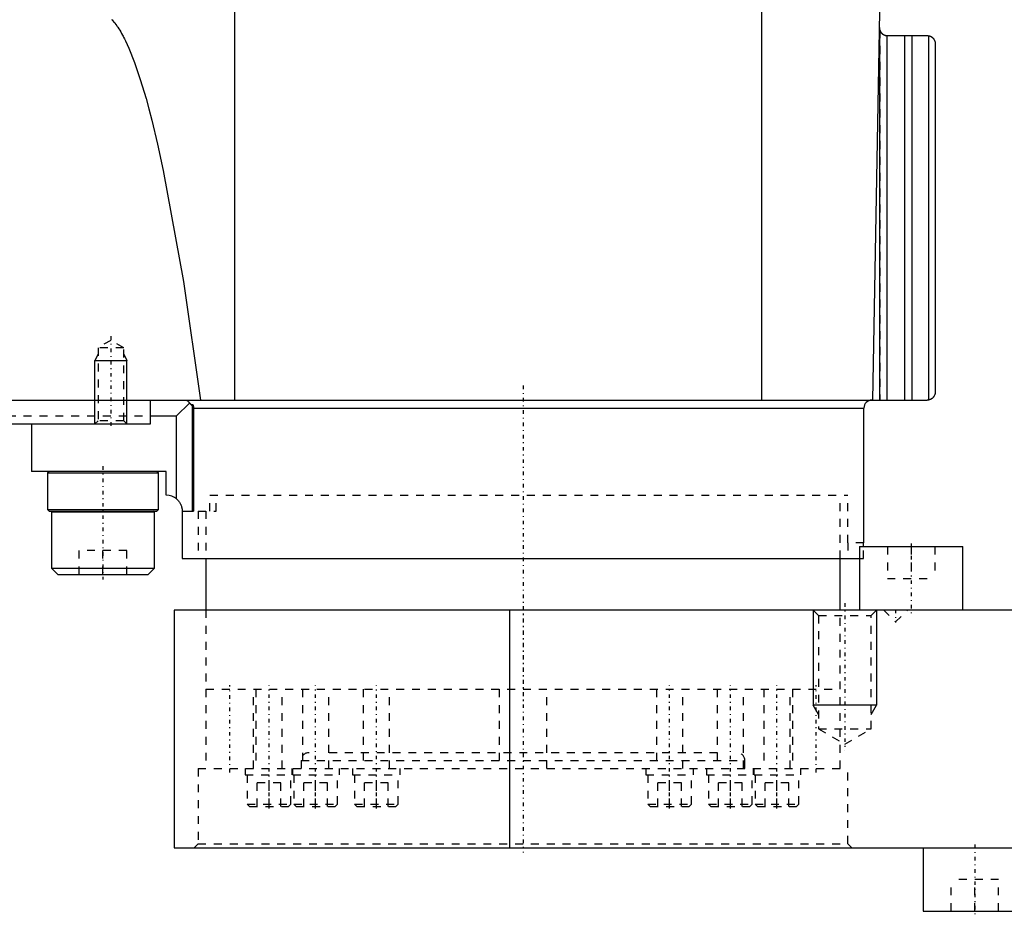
# Model space of a CAD drawing. Extents: x -292 to 171, y -1 to 583.
# Tile 2 of 4: x -184 to -59, y 138 to 251. Entities that reach past the tile are written whole.
import ezdxf

# ---------------------------------------------------------------- set-up
doc = ezdxf.new("R2010")
doc.units = 0
doc.linetypes.add('CENTER', pattern=[1.5, 0.45, -0.5, 0.05, -0.5])
doc.linetypes.add('DASHED', pattern=[2, 1, -1])
for name, color, linetype in [('AM_0', 7, 'CONTINUOUS'), ('AM_10', 7, 'CONTINUOUS'), ('AM_3', 7, 'DASHED'), ('AM_7', 7, 'CENTER')]:
    doc.layers.add(name, color=color, linetype=linetype)

msp = doc.modelspace()

# ---------------------------------------------------------------- linework, layer by layer
at = {"layer": 'AM_0', "color": 7, "linetype": 'CONTINUOUS'}
for p, q in [((-156.35, 202.5), (-156.35, 280.58)), ((-89.87, 202.5), (-89.87, 257.5)), ((-75.86, 202.5), (-75, 251.5)), ((-74.98, 202.5), (-74.98, 249.17)), ((-74.11, 248.5), (-74.11, 202.5)), ((-74.03, 248.5), (-69, 248.5)), ((-71.86, 248.5), (-71.86, 202.5)), ((-70.95, 248.5), (-70.95, 202.5)), ((-68.86, 248.49), (-68.86, 202.51)), ((-68, 247.5), (-68, 203.5)), ((-291.64, 202.5), (-69, 202.5)), ((-167, 199.5), (-167, 202.5)), ((-162.08, 202.12), (-163.7, 200.5)), ((-161.7, 188.5), (-161.7, 201.99)), ((-161.57, 201.5), (-77, 201.5)), ((-161.57, 201.5), (-161.57, 188.5)), ((-77, 184.5), (-77, 201.5)), ((-167, 200.5), (-163.7, 200.5)), ((-163.7, 190.02), (-163.7, 200.5)), ((-291.64, 199.5), (-167, 199.5)), ((-182, 199.5), (-182, 193.5)), ((-165, 193.5), (-182, 193.5)), ((-179.8, 193.5), (-180, 193.3)), ((-180, 193.3), (-180, 188.7)), ((-180, 193.3), (-166, 193.3)), ((-166, 193.3), (-166.2, 193.5)), ((-166, 188.7), (-166, 193.3)), ((-165, 190.5), (-165, 193.5)), ((-180, 188.7), (-179.8, 188.5)), ((-180, 188.7), (-166, 188.7)), ((-179.8, 188.5), (-166.2, 188.5)), ((-179.4, 188.5), (-179.5, 188.4)), ((-179.5, 188.4), (-179.5, 181.3)), ((-179.5, 188.4), (-166.5, 188.4)), ((-166.5, 188.4), (-166.6, 188.5)), ((-166.5, 181.3), (-166.5, 188.4)), ((-166.2, 188.5), (-166, 188.7)), ((-163, 188.5), (-163, 182.5)), ((-163, 188.5), (-161.57, 188.5)), ((-77.53, 184), (-77.53, 176)), ((-77.53, 184), (-64.53, 184)), ((-77.03, 184.5), (-77, 184.5)), ((-77.03, 184), (-77.03, 184.5)), ((-64.53, 176), (-64.53, 184)), ((-163, 182.5), (-77.53, 182.5)), ((-160, 182.5), (-160, 176)), ((-80, 176), (-80, 182.5)), ((-179.5, 181.3), (-178.7, 180.5)), ((-179.5, 181.3), (-166.5, 181.3)), ((-178.7, 180.5), (-167.3, 180.5)), ((-167.3, 180.5), (-166.5, 181.3)), ((-164, 176), (-164, 146)), ((48.5, 176), (-164, 176)), ((-121.65, 146), (-121.65, 176)), ((-164, 146), (48.5, 146)), ((-69.5, 146), (-69.5, 138)), ((-69.5, 138), (-56.5, 138))]:
    msp.add_line(p, q, dxfattribs=at)
for points in [[(-171.91, 250.55, 0), (-171.85, 250.49, 0), (-171.73, 250.35, 0), (-171.61, 250.21, 0), (-171.55, 250.14, 0), (-171.49, 250.06, 0), (-171.37, 249.9, 0), (-171.25, 249.73, 0), (-171.19, 249.64, 0), (-171.13, 249.56, 0), (-171.01, 249.37, 0), (-170.88, 249.18, 0), (-170.76, 248.97, 0), (-170.64, 248.76, 0), (-170.52, 248.55, 0), (-170.46, 248.43, 0), (-170.4, 248.32, 0), (-170.28, 248.08, 0), (-170.16, 247.84, 0), (-169.73, 246.92, 0), (-169.01, 245.1, 0), (-168.28, 242.98, 0), (-167.56, 240.56, 0), (-167.2, 239.24, 0), (-166.83, 237.84, 0), (-166.11, 234.81, 0), (-165.38, 231.48, 0), (-162.85, 217.46, 0), (-160.69, 202.5, 0)], [(-74.98, 249.17, 0), (-74.98, 249.17, 0), (-74.98, 249.17, 0), (-74.98, 249.17, 0), (-74.98, 249.16, 0), (-74.98, 249.16, 0), (-74.97, 249.16, 0), (-74.97, 249.16, 0), (-74.97, 249.15, 0), (-74.97, 249.15, 0), (-74.97, 249.14, 0), (-74.97, 249.14, 0), (-74.97, 249.14, 0), (-74.96, 249.13, 0), (-74.96, 249.13, 0), (-74.96, 249.12, 0), (-74.96, 249.11, 0), (-74.95, 249.11, 0), (-74.95, 249.1, 0), (-74.95, 249.1, 0), (-74.95, 249.09, 0), (-74.95, 249.09, 0), (-74.94, 249.08, 0), (-74.94, 249.08, 0), (-74.94, 249.07, 0), (-74.94, 249.07, 0), (-74.93, 249.06, 0), (-74.93, 249.06, 0), (-74.93, 249.05, 0), (-74.92, 249.04, 0), (-74.91, 249.02, 0), (-74.88, 248.97, 0), (-74.85, 248.92, 0), (-74.81, 248.87, 0), (-74.77, 248.82, 0), (-74.74, 248.79, 0), (-74.72, 248.77, 0), (-74.69, 248.74, 0), (-74.68, 248.74, 0), (-74.67, 248.73, 0), (-74.67, 248.72, 0), (-74.66, 248.72, 0), (-74.65, 248.71, 0), (-74.64, 248.71, 0), (-74.63, 248.7, 0), (-74.62, 248.69, 0), (-74.61, 248.68, 0), (-74.61, 248.68, 0), (-74.6, 248.68, 0), (-74.59, 248.67, 0), (-74.58, 248.66, 0), (-74.57, 248.66, 0), (-74.56, 248.65, 0), (-74.55, 248.64, 0), (-74.54, 248.64, 0), (-74.54, 248.64, 0), (-74.53, 248.63, 0), (-74.52, 248.62, 0), (-74.5, 248.62, 0), (-74.49, 248.61, 0), (-74.48, 248.6, 0), (-74.47, 248.6, 0), (-74.47, 248.6, 0), (-74.46, 248.59, 0), (-74.44, 248.59, 0), (-74.43, 248.58, 0), (-74.42, 248.58, 0), (-74.41, 248.57, 0), (-74.4, 248.57, 0), (-74.39, 248.57, 0), (-74.38, 248.56, 0), (-74.37, 248.56, 0), (-74.36, 248.55, 0), (-74.35, 248.55, 0), (-74.34, 248.55, 0), (-74.33, 248.54, 0), (-74.32, 248.54, 0), (-74.31, 248.54, 0), (-74.3, 248.54, 0), (-74.29, 248.53, 0), (-74.27, 248.53, 0), (-74.26, 248.53, 0), (-74.25, 248.52, 0), (-74.24, 248.52, 0), (-74.23, 248.52, 0), (-74.22, 248.52, 0), (-74.2, 248.51, 0), (-74.19, 248.51, 0), (-74.18, 248.51, 0), (-74.16, 248.51, 0), (-74.16, 248.51, 0), (-74.15, 248.51, 0), (-74.13, 248.5, 0), (-74.12, 248.5, 0), (-74.11, 248.5, 0)], [(-74.11, 248.5, 0), (-74.1, 248.5, 0), (-74.07, 248.5, 0), (-74.05, 248.5, 0), (-74.03, 248.5, 0)], [(-69, 248.5, 0), (-68.98, 248.5, 0), (-68.93, 248.5, 0), (-68.88, 248.49, 0), (-68.86, 248.49, 0)], [(-68.86, 248.49, 0), (-68.85, 248.49, 0), (-68.84, 248.49, 0), (-68.82, 248.48, 0), (-68.82, 248.48, 0), (-68.81, 248.48, 0), (-68.79, 248.48, 0), (-68.78, 248.47, 0), (-68.76, 248.47, 0), (-68.75, 248.47, 0), (-68.73, 248.46, 0), (-68.72, 248.46, 0), (-68.72, 248.46, 0), (-68.7, 248.45, 0), (-68.69, 248.45, 0), (-68.67, 248.45, 0), (-68.66, 248.44, 0), (-68.64, 248.43, 0), (-68.64, 248.43, 0), (-68.63, 248.43, 0), (-68.62, 248.42, 0), (-68.6, 248.42, 0), (-68.6, 248.41, 0), (-68.59, 248.41, 0), (-68.57, 248.41, 0), (-68.56, 248.4, 0), (-68.55, 248.4, 0), (-68.55, 248.39, 0), (-68.54, 248.39, 0), (-68.52, 248.38, 0), (-68.51, 248.37, 0), (-68.5, 248.36, 0), (-68.49, 248.36, 0), (-68.48, 248.35, 0), (-68.47, 248.35, 0), (-68.46, 248.34, 0), (-68.45, 248.34, 0), (-68.44, 248.33, 0), (-68.43, 248.32, 0), (-68.42, 248.31, 0), (-68.41, 248.31, 0), (-68.41, 248.3, 0), (-68.39, 248.3, 0), (-68.38, 248.29, 0), (-68.37, 248.28, 0), (-68.36, 248.27, 0), (-68.35, 248.26, 0), (-68.35, 248.26, 0), (-68.34, 248.25, 0), (-68.33, 248.25, 0), (-68.32, 248.24, 0), (-68.31, 248.23, 0), (-68.3, 248.22, 0), (-68.3, 248.21, 0), (-68.29, 248.21, 0), (-68.29, 248.2, 0), (-68.28, 248.19, 0), (-68.27, 248.18, 0), (-68.24, 248.15, 0), (-68.21, 248.12, 0), (-68.19, 248.09, 0), (-68.15, 248.03, 0), (-68.11, 247.96, 0), (-68.08, 247.9, 0), (-68.06, 247.83, 0), (-68.04, 247.8, 0), (-68.04, 247.78, 0), (-68.04, 247.77, 0), (-68.04, 247.77, 0), (-68.03, 247.76, 0), (-68.03, 247.75, 0), (-68.03, 247.74, 0), (-68.03, 247.73, 0), (-68.03, 247.73, 0), (-68.02, 247.71, 0), (-68.02, 247.7, 0), (-68.02, 247.7, 0), (-68.02, 247.69, 0), (-68.02, 247.68, 0), (-68.01, 247.67, 0), (-68.01, 247.65, 0), (-68.01, 247.64, 0), (-68.01, 247.63, 0), (-68.01, 247.62, 0), (-68.01, 247.62, 0), (-68.01, 247.6, 0), (-68, 247.59, 0), (-68, 247.58, 0), (-68, 247.56, 0), (-68, 247.55, 0), (-68, 247.54, 0), (-68, 247.54, 0), (-68, 247.52, 0), (-68, 247.51, 0), (-68, 247.5, 0)], [(-68.86, 248.49, 0), (-68.85, 248.49, 0), (-68.84, 248.49, 0), (-68.82, 248.48, 0), (-68.82, 248.48, 0), (-68.81, 248.48, 0), (-68.79, 248.48, 0), (-68.78, 248.47, 0), (-68.76, 248.47, 0), (-68.75, 248.47, 0), (-68.73, 248.46, 0), (-68.72, 248.46, 0), (-68.72, 248.46, 0), (-68.7, 248.45, 0), (-68.69, 248.45, 0), (-68.67, 248.45, 0), (-68.66, 248.44, 0), (-68.64, 248.43, 0), (-68.64, 248.43, 0), (-68.63, 248.43, 0), (-68.62, 248.42, 0), (-68.6, 248.42, 0), (-68.6, 248.41, 0), (-68.59, 248.41, 0), (-68.57, 248.41, 0), (-68.56, 248.4, 0), (-68.55, 248.4, 0), (-68.55, 248.39, 0), (-68.54, 248.39, 0), (-68.52, 248.38, 0), (-68.51, 248.37, 0), (-68.5, 248.36, 0), (-68.49, 248.36, 0), (-68.48, 248.35, 0), (-68.47, 248.35, 0), (-68.46, 248.34, 0), (-68.45, 248.34, 0), (-68.44, 248.33, 0), (-68.43, 248.32, 0), (-68.42, 248.31, 0), (-68.41, 248.31, 0), (-68.41, 248.3, 0), (-68.39, 248.3, 0), (-68.38, 248.29, 0), (-68.37, 248.28, 0), (-68.36, 248.27, 0), (-68.35, 248.26, 0), (-68.35, 248.26, 0), (-68.34, 248.25, 0), (-68.33, 248.25, 0), (-68.32, 248.24, 0), (-68.31, 248.23, 0), (-68.3, 248.22, 0), (-68.3, 248.21, 0), (-68.29, 248.21, 0), (-68.29, 248.2, 0), (-68.28, 248.19, 0), (-68.27, 248.18, 0), (-68.24, 248.15, 0), (-68.21, 248.12, 0), (-68.19, 248.09, 0), (-68.15, 248.03, 0), (-68.11, 247.96, 0), (-68.08, 247.9, 0), (-68.06, 247.83, 0), (-68.04, 247.8, 0), (-68.04, 247.78, 0), (-68.04, 247.77, 0), (-68.04, 247.77, 0), (-68.03, 247.76, 0), (-68.03, 247.75, 0), (-68.03, 247.74, 0), (-68.03, 247.73, 0), (-68.03, 247.73, 0), (-68.02, 247.71, 0), (-68.02, 247.7, 0), (-68.02, 247.7, 0), (-68.02, 247.69, 0), (-68.02, 247.68, 0), (-68.01, 247.67, 0), (-68.01, 247.65, 0), (-68.01, 247.64, 0), (-68.01, 247.63, 0), (-68.01, 247.62, 0), (-68.01, 247.62, 0), (-68.01, 247.6, 0), (-68, 247.59, 0), (-68, 247.58, 0), (-68, 247.56, 0), (-68, 247.55, 0), (-68, 247.54, 0), (-68, 247.54, 0), (-68, 247.52, 0), (-68, 247.51, 0), (-68, 247.5, 0)], [(-162.6, 202.5, 0), (-162.59, 202.5, 0), (-162.55, 202.5, 0), (-162.52, 202.49, 0), (-162.51, 202.49, 0), (-162.49, 202.49, 0), (-162.46, 202.48, 0), (-162.43, 202.46, 0), (-162.39, 202.45, 0), (-162.36, 202.43, 0), (-162.33, 202.42, 0), (-162.32, 202.4, 0), (-162.3, 202.39, 0), (-162.27, 202.37, 0), (-162.24, 202.34, 0), (-162.22, 202.32, 0), (-162.19, 202.29, 0), (-162.16, 202.25, 0), (-162.15, 202.24, 0), (-162.14, 202.22, 0), (-162.11, 202.18, 0), (-162.09, 202.14, 0), (-162.08, 202.12, 0)], [(-68.86, 202.51, 0), (-68.88, 202.51, 0), (-68.93, 202.5, 0), (-68.98, 202.5, 0), (-69, 202.5, 0)], [(-68, 203.5, 0), (-68, 203.49, 0), (-68, 203.48, 0), (-68, 203.46, 0), (-68, 203.46, 0), (-68, 203.45, 0), (-68, 203.44, 0), (-68, 203.42, 0), (-68, 203.41, 0), (-68.01, 203.4, 0), (-68.01, 203.38, 0), (-68.01, 203.38, 0), (-68.01, 203.37, 0), (-68.01, 203.36, 0), (-68.01, 203.35, 0), (-68.01, 203.33, 0), (-68.02, 203.32, 0), (-68.02, 203.31, 0), (-68.02, 203.3, 0), (-68.02, 203.3, 0), (-68.02, 203.29, 0), (-68.03, 203.27, 0), (-68.03, 203.27, 0), (-68.03, 203.26, 0), (-68.03, 203.25, 0), (-68.03, 203.24, 0), (-68.04, 203.23, 0), (-68.04, 203.23, 0), (-68.04, 203.22, 0), (-68.04, 203.2, 0), (-68.06, 203.17, 0), (-68.08, 203.1, 0), (-68.11, 203.04, 0), (-68.15, 202.97, 0), (-68.19, 202.91, 0), (-68.21, 202.88, 0), (-68.24, 202.85, 0), (-68.27, 202.82, 0), (-68.28, 202.81, 0), (-68.29, 202.8, 0), (-68.29, 202.79, 0), (-68.3, 202.79, 0), (-68.3, 202.78, 0), (-68.31, 202.77, 0), (-68.32, 202.76, 0), (-68.33, 202.75, 0), (-68.34, 202.75, 0), (-68.35, 202.74, 0), (-68.35, 202.74, 0), (-68.36, 202.73, 0), (-68.37, 202.72, 0), (-68.38, 202.71, 0), (-68.39, 202.7, 0), (-68.41, 202.7, 0), (-68.41, 202.69, 0), (-68.42, 202.69, 0), (-68.43, 202.68, 0), (-68.44, 202.67, 0), (-68.45, 202.66, 0), (-68.46, 202.66, 0), (-68.47, 202.65, 0), (-68.48, 202.65, 0), (-68.49, 202.64, 0), (-68.5, 202.64, 0), (-68.51, 202.63, 0), (-68.52, 202.62, 0), (-68.54, 202.61, 0), (-68.55, 202.61, 0), (-68.55, 202.6, 0), (-68.56, 202.6, 0), (-68.57, 202.59, 0), (-68.59, 202.59, 0), (-68.6, 202.59, 0), (-68.6, 202.58, 0), (-68.62, 202.58, 0), (-68.63, 202.57, 0), (-68.64, 202.57, 0), (-68.64, 202.57, 0), (-68.66, 202.56, 0), (-68.67, 202.55, 0), (-68.69, 202.55, 0), (-68.7, 202.55, 0), (-68.72, 202.54, 0), (-68.72, 202.54, 0), (-68.73, 202.54, 0), (-68.75, 202.53, 0), (-68.76, 202.53, 0), (-68.78, 202.53, 0), (-68.79, 202.52, 0), (-68.81, 202.52, 0), (-68.82, 202.52, 0), (-68.82, 202.52, 0), (-68.84, 202.51, 0), (-68.85, 202.51, 0), (-68.86, 202.51, 0)], [(-162.08, 202.12, 0), (-162.06, 202.1, 0), (-162.02, 202.06, 0), (-161.98, 202.02, 0), (-161.96, 202.01, 0), (-161.94, 201.99, 0), (-161.9, 201.95, 0), (-161.87, 201.92, 0), (-161.85, 201.91, 0), (-161.85, 201.9, 0), (-161.84, 201.9, 0), (-161.84, 201.9, 0), (-161.84, 201.89, 0), (-161.83, 201.89, 0), (-161.83, 201.89, 0), (-161.83, 201.88, 0), (-161.82, 201.88, 0), (-161.82, 201.87, 0), (-161.81, 201.87, 0), (-161.81, 201.87, 0), (-161.81, 201.87, 0), (-161.8, 201.87, 0), (-161.8, 201.86, 0), (-161.8, 201.86, 0), (-161.79, 201.86, 0), (-161.79, 201.86, 0), (-161.79, 201.86, 0), (-161.78, 201.86, 0), (-161.78, 201.85, 0), (-161.78, 201.85, 0), (-161.78, 201.85, 0), (-161.77, 201.85, 0), (-161.77, 201.85, 0), (-161.77, 201.85, 0), (-161.77, 201.85, 0), (-161.76, 201.85, 0), (-161.76, 201.85, 0), (-161.76, 201.85, 0), (-161.76, 201.85, 0), (-161.75, 201.85, 0), (-161.75, 201.85, 0), (-161.75, 201.85, 0), (-161.75, 201.85, 0), (-161.75, 201.85, 0), (-161.74, 201.85, 0), (-161.74, 201.86, 0), (-161.74, 201.86, 0), (-161.74, 201.86, 0), (-161.74, 201.86, 0), (-161.73, 201.86, 0), (-161.73, 201.86, 0), (-161.73, 201.87, 0), (-161.73, 201.87, 0), (-161.73, 201.87, 0), (-161.72, 201.87, 0), (-161.72, 201.87, 0), (-161.72, 201.88, 0), (-161.72, 201.88, 0), (-161.72, 201.89, 0), (-161.71, 201.91, 0), (-161.71, 201.92, 0), (-161.7, 201.93, 0), (-161.7, 201.96, 0), (-161.7, 201.98, 0), (-161.7, 201.99, 0)], [(-161.7, 201.99, 0), (-161.69, 201.97, 0), (-161.68, 201.95, 0), (-161.67, 201.92, 0), (-161.66, 201.91, 0), (-161.66, 201.9, 0), (-161.64, 201.87, 0), (-161.63, 201.85, 0), (-161.62, 201.82, 0), (-161.62, 201.8, 0), (-161.61, 201.77, 0), (-161.6, 201.75, 0), (-161.6, 201.74, 0), (-161.59, 201.71, 0), (-161.59, 201.68, 0), (-161.58, 201.65, 0), (-161.58, 201.63, 0), (-161.57, 201.6, 0), (-161.57, 201.58, 0), (-161.57, 201.57, 0), (-161.57, 201.54, 0), (-161.57, 201.51, 0), (-161.57, 201.5, 0)], [(-163.7, 190.02, 0), (-163.66, 189.99, 0), (-163.59, 189.92, 0), (-163.53, 189.85, 0), (-163.5, 189.82, 0), (-163.47, 189.78, 0), (-163.41, 189.71, 0), (-163.35, 189.63, 0), (-163.3, 189.55, 0), (-163.25, 189.46, 0), (-163.2, 189.38, 0), (-163.18, 189.34, 0), (-163.16, 189.29, 0), (-163.13, 189.2, 0), (-163.1, 189.11, 0), (-163.07, 189.02, 0), (-163.05, 188.92, 0), (-163.03, 188.83, 0), (-163.02, 188.78, 0), (-163.01, 188.74, 0), (-163.01, 188.64, 0), (-163, 188.55, 0), (-163, 188.5, 0)]]:
    msp.add_polyline3d(points, dxfattribs=at)
for centre, radius, start, end in [((-74.03, 249.5), 1, 179, 199.1959), ((-76, 201.5), 1, 90, 180), ((-165, 188.5), 2, 49.4584, 90)]:
    msp.add_arc(centre, radius, start, end, dxfattribs=at)
at = {"layer": 'AM_10', "color": 7, "linetype": 'CONTINUOUS'}
for p, q in [((-173.62, 208.3), (-174, 207.5)), ((-174, 199.5), (-174, 207.5)), ((-174, 207.5), (-170, 207.5)), ((-170.38, 208.3), (-170, 207.5)), ((-170, 199.5), (-170, 207.5)), ((-83.4, 176), (-83.4, 164)), ((-75.4, 176), (-75.4, 164)), ((-75.4, 164), (-83.4, 164)), ((-82.72, 162.8), (-83.4, 164)), ((-76.08, 162.8), (-75.4, 164))]:
    msp.add_line(p, q, dxfattribs=at)
at = {"layer": 'AM_3', "color": 6, "linetype": 'DASHED'}
for p, q in [((-74.99, 249.2), (-74.99, 202.5)), ((-74.98, 249.17), (-74.98, 202.5)), ((-74.11, 248.5), (-74.11, 202.5)), ((-172, 210.04), (-173.62, 209.1)), ((-170.38, 209.1), (-172, 210.04)), ((-173.62, 209.1), (-173.62, 199.88)), ((-170.38, 209.1), (-173.62, 209.1)), ((-170.38, 199.88), (-170.38, 209.1)), ((-185, 200.5), (-167, 200.5)), ((-173.62, 199.88), (-174, 199.5)), ((-170.38, 199.88), (-173.62, 199.88)), ((-170, 199.5), (-170.38, 199.88)), ((-159.5, 190.5), (-79, 190.5)), ((-159.5, 188.5), (-159.5, 190.5)), ((-158.7, 188.5), (-158.7, 190.5)), ((-80, 182.5), (-80, 190.5)), ((-79, 184.5), (-79, 190.5)), ((-161, 188.5), (-161, 182.5)), ((-161, 188.5), (-158.7, 188.5)), ((-160, 188.5), (-160, 182.5)), ((-77.03, 184.5), (-79.03, 184.5)), ((-79.03, 184.5), (-79.03, 182.5)), ((-77.53, 184), (-77.04, 184)), ((-77.03, 182.5), (-77.03, 184)), ((-74.03, 184), (-74.03, 180)), ((-71.03, 184), (-71.03, 180)), ((-68.03, 184), (-68.03, 180)), ((-176, 180.5), (-176, 183.5)), ((-170, 183.5), (-176, 183.5)), ((-173, 180.5), (-173, 183.5)), ((-170, 180.5), (-170, 183.5)), ((-77.53, 182.5), (-77.03, 182.5)), ((-74.03, 180), (-68.03, 180)), ((-160, 176), (-160, 166)), ((-83.4, 176), (-82.72, 175.32)), ((-82.72, 175.32), (-82.72, 161)), ((-82.72, 175.32), (-76.08, 175.32)), ((-80, 166), (-80, 176)), ((-76.08, 175.32), (-75.4, 176)), ((-76.08, 161), (-76.08, 175.32)), ((-74.5, 176), (-73, 174.5)), ((-73, 174.5), (-71.5, 176)), ((-160, 166), (-80, 166)), ((-160, 166), (-160, 156)), ((-160, 166), (-80, 166)), ((-154, 156), (-154, 166)), ((-153.69, 166), (-153.69, 156)), ((-150.39, 156), (-150.39, 166)), ((-147.81, 166), (-147.81, 156)), ((-144.51, 156), (-144.51, 166)), ((-140.15, 166), (-140.15, 156)), ((-136.85, 156), (-136.85, 166)), ((-123, 166), (-123, 156)), ((-117, 156), (-117, 166)), ((-103.15, 166), (-103.15, 156)), ((-99.85, 156), (-99.85, 166)), ((-95.49, 166), (-95.49, 156)), ((-92.19, 156), (-92.19, 166)), ((-89.61, 166), (-89.61, 156)), ((-86.31, 156), (-86.31, 166)), ((-86, 166), (-86, 156)), ((-80, 156), (-80, 166)), ((-82.72, 161), (-79.4, 159.08)), ((-82.72, 161), (-76.08, 161)), ((-79.4, 159.08), (-76.08, 161)), ((-95.46, 158), (-144.54, 158)), ((-148, 157), (-148, 156)), ((-148, 157), (-92, 157)), ((-92, 156), (-92, 157)), ((-161, 156), (-161, 146.5)), ((-161, 156), (-79, 156)), ((-155.04, 156), (-155.04, 155.2)), ((-149.16, 156), (-149.16, 155.2)), ((-149.04, 155.2), (-149.04, 156)), ((-143.16, 155.2), (-143.16, 156)), ((-141.5, 156), (-141.5, 155.2)), ((-135.5, 155.2), (-135.5, 156)), ((-104.5, 156), (-104.5, 155.2)), ((-98.5, 155.2), (-98.5, 156)), ((-96.84, 156), (-96.84, 155.2)), ((-90.96, 156), (-90.96, 155.2)), ((-90.84, 155.2), (-90.84, 156)), ((-84.96, 155.2), (-84.96, 156)), ((-79, 146.5), (-79, 156)), ((-155.04, 155.2), (-143.16, 155.2)), ((-154.79, 155.2), (-154.79, 151.5)), ((-153.54, 151.2), (-153.54, 154.2)), ((-150.54, 154.2), (-153.54, 154.2)), ((-152.04, 151.2), (-152.04, 154.2)), ((-150.54, 151.2), (-150.54, 154.2)), ((-149.29, 151.5), (-149.29, 155.2)), ((-148.91, 155.2), (-148.91, 151.5)), ((-147.66, 151.2), (-147.66, 154.2)), ((-144.66, 154.2), (-147.66, 154.2)), ((-146.16, 151.2), (-146.16, 154.2)), ((-144.66, 151.2), (-144.66, 154.2)), ((-143.41, 151.5), (-143.41, 155.2)), ((-141.5, 155.2), (-135.5, 155.2)), ((-141.25, 155.2), (-141.25, 151.5)), ((-140, 151.2), (-140, 154.2)), ((-137, 154.2), (-140, 154.2)), ((-138.5, 151.2), (-138.5, 154.2)), ((-137, 151.2), (-137, 154.2)), ((-135.75, 151.5), (-135.75, 155.2)), ((-104.5, 155.2), (-98.5, 155.2)), ((-104.25, 155.2), (-104.25, 151.5)), ((-103, 151.2), (-103, 154.2)), ((-100, 154.2), (-103, 154.2)), ((-101.5, 151.2), (-101.5, 154.2)), ((-100, 151.2), (-100, 154.2)), ((-98.75, 151.5), (-98.75, 155.2)), ((-96.84, 155.2), (-84.96, 155.2)), ((-96.59, 155.2), (-96.59, 151.5)), ((-95.34, 151.2), (-95.34, 154.2)), ((-92.34, 154.2), (-95.34, 154.2)), ((-93.84, 151.2), (-93.84, 154.2)), ((-92.34, 151.2), (-92.34, 154.2)), ((-91.09, 151.5), (-91.09, 155.2)), ((-90.71, 155.2), (-90.71, 151.5)), ((-89.46, 151.2), (-89.46, 154.2)), ((-86.46, 154.2), (-89.46, 154.2)), ((-87.96, 151.2), (-87.96, 154.2)), ((-86.46, 151.2), (-86.46, 154.2)), ((-85.21, 151.5), (-85.21, 155.2)), ((-154.79, 151.5), (-154.49, 151.2)), ((-154.79, 151.5), (-149.29, 151.5)), ((-154.49, 151.2), (-149.59, 151.2)), ((-149.59, 151.2), (-149.29, 151.5)), ((-148.91, 151.5), (-148.61, 151.2)), ((-148.91, 151.5), (-143.41, 151.5)), ((-148.61, 151.2), (-143.71, 151.2)), ((-143.71, 151.2), (-143.41, 151.5)), ((-141.25, 151.5), (-140.95, 151.2)), ((-141.25, 151.5), (-135.75, 151.5)), ((-140.95, 151.2), (-136.05, 151.2)), ((-136.05, 151.2), (-135.75, 151.5)), ((-104.25, 151.5), (-103.95, 151.2)), ((-104.25, 151.5), (-98.75, 151.5)), ((-103.95, 151.2), (-99.05, 151.2)), ((-99.05, 151.2), (-98.75, 151.5)), ((-96.59, 151.5), (-96.29, 151.2)), ((-96.59, 151.5), (-91.09, 151.5)), ((-96.29, 151.2), (-91.39, 151.2)), ((-91.39, 151.2), (-91.09, 151.5)), ((-90.71, 151.5), (-90.41, 151.2)), ((-90.71, 151.5), (-85.21, 151.5)), ((-90.41, 151.2), (-85.51, 151.2)), ((-85.51, 151.2), (-85.21, 151.5)), ((-161, 146.5), (-161.5, 146)), ((-161, 146.5), (-79, 146.5)), ((-78.5, 146), (-79, 146.5)), ((-66, 138), (-66, 142)), ((-60, 142), (-66, 142)), ((-63, 138), (-63, 142)), ((-60, 138), (-60, 142))]:
    msp.add_line(p, q, dxfattribs=at)
for points in [[(-74.99, 249.2, 0), (-74.99, 249.2, 0), (-74.99, 249.2, 0), (-74.99, 249.2, 0), (-74.99, 249.2, 0), (-74.99, 249.2, 0), (-74.99, 249.2, 0), (-74.99, 249.19, 0), (-74.99, 249.19, 0), (-74.98, 249.19, 0), (-74.98, 249.18, 0), (-74.98, 249.18, 0), (-74.98, 249.18, 0), (-74.98, 249.17, 0), (-74.98, 249.17, 0), (-74.98, 249.16, 0), (-74.97, 249.16, 0), (-74.97, 249.15, 0), (-74.97, 249.15, 0), (-74.97, 249.14, 0), (-74.97, 249.14, 0), (-74.96, 249.13, 0), (-74.96, 249.13, 0), (-74.96, 249.12, 0), (-74.96, 249.11, 0), (-74.95, 249.11, 0), (-74.95, 249.1, 0), (-74.95, 249.1, 0), (-74.95, 249.09, 0), (-74.94, 249.08, 0), (-74.93, 249.06, 0), (-74.9, 249, 0), (-74.87, 248.95, 0), (-74.83, 248.9, 0), (-74.79, 248.84, 0), (-74.77, 248.82, 0), (-74.74, 248.79, 0), (-74.71, 248.76, 0), (-74.7, 248.75, 0), (-74.69, 248.75, 0), (-74.69, 248.74, 0), (-74.68, 248.74, 0), (-74.67, 248.73, 0), (-74.66, 248.72, 0), (-74.65, 248.72, 0), (-74.64, 248.71, 0), (-74.63, 248.7, 0), (-74.63, 248.7, 0), (-74.62, 248.69, 0), (-74.61, 248.68, 0), (-74.6, 248.68, 0), (-74.59, 248.67, 0), (-74.58, 248.66, 0), (-74.57, 248.65, 0), (-74.56, 248.65, 0), (-74.56, 248.65, 0), (-74.55, 248.64, 0), (-74.53, 248.63, 0), (-74.52, 248.63, 0), (-74.51, 248.62, 0), (-74.5, 248.61, 0), (-74.49, 248.61, 0), (-74.49, 248.61, 0), (-74.47, 248.6, 0), (-74.46, 248.59, 0), (-74.45, 248.59, 0), (-74.43, 248.58, 0), (-74.42, 248.58, 0), (-74.41, 248.57, 0), (-74.41, 248.57, 0), (-74.39, 248.57, 0), (-74.38, 248.56, 0), (-74.37, 248.56, 0), (-74.37, 248.56, 0), (-74.35, 248.55, 0), (-74.34, 248.55, 0), (-74.33, 248.55, 0), (-74.33, 248.54, 0), (-74.31, 248.54, 0), (-74.3, 248.54, 0), (-74.28, 248.53, 0), (-74.27, 248.53, 0), (-74.25, 248.52, 0), (-74.25, 248.52, 0), (-74.24, 248.52, 0), (-74.23, 248.52, 0), (-74.21, 248.52, 0), (-74.2, 248.51, 0), (-74.18, 248.51, 0), (-74.17, 248.51, 0), (-74.16, 248.51, 0), (-74.15, 248.51, 0), (-74.14, 248.51, 0), (-74.12, 248.5, 0), (-74.11, 248.5, 0)], [(-74.99, 249.2, 0), (-74.99, 249.2, 0), (-74.99, 249.2, 0), (-74.99, 249.2, 0), (-74.99, 249.2, 0), (-74.99, 249.2, 0), (-74.99, 249.2, 0), (-74.99, 249.19, 0), (-74.99, 249.19, 0), (-74.98, 249.19, 0), (-74.98, 249.18, 0), (-74.98, 249.18, 0), (-74.98, 249.18, 0), (-74.98, 249.17, 0), (-74.98, 249.17, 0), (-74.98, 249.16, 0), (-74.97, 249.16, 0), (-74.97, 249.15, 0), (-74.97, 249.15, 0), (-74.97, 249.14, 0), (-74.97, 249.14, 0), (-74.96, 249.13, 0), (-74.96, 249.13, 0), (-74.96, 249.12, 0), (-74.96, 249.11, 0), (-74.95, 249.11, 0), (-74.95, 249.1, 0), (-74.95, 249.1, 0), (-74.95, 249.09, 0), (-74.94, 249.08, 0), (-74.93, 249.06, 0), (-74.9, 249, 0), (-74.87, 248.95, 0), (-74.83, 248.9, 0), (-74.79, 248.84, 0), (-74.77, 248.82, 0), (-74.74, 248.79, 0), (-74.71, 248.76, 0), (-74.7, 248.75, 0), (-74.69, 248.75, 0), (-74.69, 248.74, 0), (-74.68, 248.74, 0), (-74.67, 248.73, 0), (-74.66, 248.72, 0), (-74.65, 248.72, 0), (-74.64, 248.71, 0), (-74.63, 248.7, 0), (-74.63, 248.7, 0), (-74.62, 248.69, 0), (-74.61, 248.68, 0), (-74.6, 248.68, 0), (-74.59, 248.67, 0), (-74.58, 248.66, 0), (-74.57, 248.65, 0), (-74.56, 248.65, 0), (-74.56, 248.65, 0), (-74.55, 248.64, 0), (-74.53, 248.63, 0), (-74.52, 248.63, 0), (-74.51, 248.62, 0), (-74.5, 248.61, 0), (-74.49, 248.61, 0), (-74.49, 248.61, 0), (-74.47, 248.6, 0), (-74.46, 248.59, 0), (-74.45, 248.59, 0), (-74.43, 248.58, 0), (-74.42, 248.58, 0), (-74.41, 248.57, 0), (-74.41, 248.57, 0), (-74.39, 248.57, 0), (-74.38, 248.56, 0), (-74.37, 248.56, 0), (-74.37, 248.56, 0), (-74.35, 248.55, 0), (-74.34, 248.55, 0), (-74.33, 248.55, 0), (-74.33, 248.54, 0), (-74.31, 248.54, 0), (-74.3, 248.54, 0), (-74.28, 248.53, 0), (-74.27, 248.53, 0), (-74.25, 248.52, 0), (-74.25, 248.52, 0), (-74.24, 248.52, 0), (-74.23, 248.52, 0), (-74.21, 248.52, 0), (-74.2, 248.51, 0), (-74.18, 248.51, 0), (-74.17, 248.51, 0), (-74.16, 248.51, 0), (-74.15, 248.51, 0), (-74.14, 248.51, 0), (-74.12, 248.5, 0), (-74.11, 248.5, 0)], [(-74.98, 249.17, 0), (-74.98, 249.17, 0), (-74.98, 249.17, 0), (-74.98, 249.17, 0), (-74.98, 249.17, 0), (-74.98, 249.17, 0), (-74.98, 249.17, 0), (-74.98, 249.16, 0), (-74.98, 249.16, 0), (-74.97, 249.16, 0), (-74.97, 249.15, 0), (-74.97, 249.15, 0), (-74.97, 249.15, 0), (-74.97, 249.15, 0), (-74.97, 249.14, 0), (-74.97, 249.13, 0), (-74.96, 249.13, 0), (-74.96, 249.12, 0), (-74.96, 249.12, 0), (-74.96, 249.12, 0), (-74.96, 249.11, 0), (-74.95, 249.1, 0), (-74.95, 249.1, 0), (-74.95, 249.1, 0), (-74.95, 249.09, 0), (-74.94, 249.08, 0), (-74.94, 249.08, 0), (-74.94, 249.08, 0), (-74.94, 249.07, 0), (-74.93, 249.06, 0), (-74.93, 249.05, 0), (-74.93, 249.05, 0), (-74.92, 249.04, 0), (-74.92, 249.03, 0), (-74.92, 249.03, 0), (-74.91, 249.02, 0), (-74.91, 249.01, 0), (-74.89, 248.98, 0), (-74.86, 248.93, 0), (-74.82, 248.88, 0), (-74.78, 248.83, 0), (-74.75, 248.81, 0), (-74.73, 248.78, 0), (-74.7, 248.75, 0), (-74.69, 248.75, 0), (-74.68, 248.74, 0), (-74.68, 248.73, 0), (-74.67, 248.73, 0), (-74.66, 248.72, 0), (-74.65, 248.71, 0), (-74.64, 248.71, 0), (-74.63, 248.7, 0), (-74.62, 248.69, 0), (-74.62, 248.69, 0), (-74.61, 248.68, 0), (-74.6, 248.68, 0), (-74.59, 248.67, 0), (-74.58, 248.66, 0), (-74.57, 248.66, 0), (-74.56, 248.65, 0), (-74.55, 248.65, 0), (-74.55, 248.64, 0), (-74.54, 248.64, 0), (-74.53, 248.63, 0), (-74.51, 248.62, 0), (-74.5, 248.62, 0), (-74.49, 248.61, 0), (-74.48, 248.61, 0), (-74.48, 248.6, 0), (-74.46, 248.6, 0), (-74.45, 248.59, 0), (-74.44, 248.59, 0), (-74.43, 248.58, 0), (-74.41, 248.57, 0), (-74.41, 248.57, 0), (-74.4, 248.57, 0), (-74.39, 248.56, 0), (-74.37, 248.56, 0), (-74.37, 248.56, 0), (-74.36, 248.55, 0), (-74.35, 248.55, 0), (-74.33, 248.55, 0), (-74.33, 248.54, 0), (-74.32, 248.54, 0), (-74.31, 248.54, 0), (-74.29, 248.53, 0), (-74.28, 248.53, 0), (-74.26, 248.53, 0), (-74.25, 248.52, 0), (-74.24, 248.52, 0), (-74.24, 248.52, 0), (-74.22, 248.52, 0), (-74.21, 248.51, 0), (-74.19, 248.51, 0), (-74.18, 248.51, 0), (-74.16, 248.51, 0), (-74.16, 248.51, 0), (-74.15, 248.51, 0), (-74.13, 248.5, 0), (-74.12, 248.5, 0), (-74.11, 248.5, 0)], [(-74.11, 248.5, 0), (-74.1, 248.5, 0), (-74.07, 248.5, 0), (-74.05, 248.5, 0), (-74.03, 248.5, 0)], [(-161.7, 201.99, 0), (-161.7, 201.97, 0), (-161.7, 201.94, 0), (-161.71, 201.91, 0), (-161.71, 201.9, 0), (-161.71, 201.89, 0), (-161.72, 201.88, 0), (-161.72, 201.88, 0), (-161.72, 201.87, 0), (-161.72, 201.87, 0), (-161.72, 201.87, 0), (-161.73, 201.87, 0), (-161.73, 201.87, 0), (-161.73, 201.86, 0), (-161.73, 201.86, 0), (-161.73, 201.86, 0), (-161.73, 201.86, 0), (-161.74, 201.86, 0), (-161.74, 201.86, 0), (-161.74, 201.86, 0), (-161.74, 201.85, 0), (-161.74, 201.85, 0), (-161.75, 201.85, 0), (-161.75, 201.85, 0), (-161.75, 201.85, 0), (-161.75, 201.85, 0), (-161.75, 201.85, 0), (-161.75, 201.85, 0), (-161.76, 201.85, 0), (-161.76, 201.85, 0), (-161.76, 201.85, 0), (-161.76, 201.85, 0), (-161.76, 201.85, 0), (-161.77, 201.85, 0), (-161.77, 201.85, 0), (-161.77, 201.85, 0), (-161.77, 201.85, 0), (-161.77, 201.85, 0), (-161.78, 201.85, 0), (-161.78, 201.85, 0), (-161.78, 201.85, 0), (-161.78, 201.85, 0), (-161.78, 201.86, 0), (-161.79, 201.86, 0), (-161.79, 201.86, 0), (-161.79, 201.86, 0), (-161.79, 201.86, 0), (-161.8, 201.86, 0), (-161.8, 201.86, 0), (-161.8, 201.87, 0), (-161.81, 201.87, 0), (-161.81, 201.87, 0), (-161.81, 201.87, 0), (-161.81, 201.87, 0), (-161.82, 201.88, 0), (-161.82, 201.88, 0), (-161.83, 201.88, 0), (-161.83, 201.88, 0), (-161.83, 201.89, 0), (-161.84, 201.89, 0), (-161.84, 201.89, 0), (-161.84, 201.9, 0), (-161.85, 201.9, 0), (-161.86, 201.91, 0), (-161.89, 201.94, 0), (-161.93, 201.98, 0), (-161.95, 202, 0), (-161.97, 202.01, 0), (-162.01, 202.05, 0), (-162.06, 202.1, 0), (-162.08, 202.12, 0)]]:
    msp.add_polyline3d(points, dxfattribs=at)
for centre, start, end in [((-147, 157), 90, 180), ((-93, 157), 0, 90)]:
    msp.add_arc(centre, 1, start, end, dxfattribs=at)
at = {"layer": 'AM_7', "color": 4, "linetype": 'CENTER'}
for p, q in [((-172, 210.56), (-172, 198.97)), ((-120, 204.32), (-120, 164.18)), ((-173, 194.15), (-173, 179.85)), ((-71.03, 184.4), (-71.03, 175.6)), ((-120, 176.5), (-120, 145.4)), ((-79.4, 176.85), (-79.4, 158.24)), ((-73, 176.07), (-73, 174.43)), ((-157, 155.5), (-157, 166.5)), ((-152.04, 150.96), (-152.04, 166.5)), ((-146.16, 150.96), (-146.16, 166.5)), ((-138.5, 150.96), (-138.5, 166.5)), ((-101.5, 150.96), (-101.5, 166.5)), ((-93.84, 150.96), (-93.84, 166.5)), ((-87.96, 150.96), (-87.96, 166.5)), ((-83, 155.5), (-83, 166.5)), ((-63, 146.4), (-63, 137.6))]:
    msp.add_line(p, q, dxfattribs=at)

doc.saveas('drawing.dxf')
